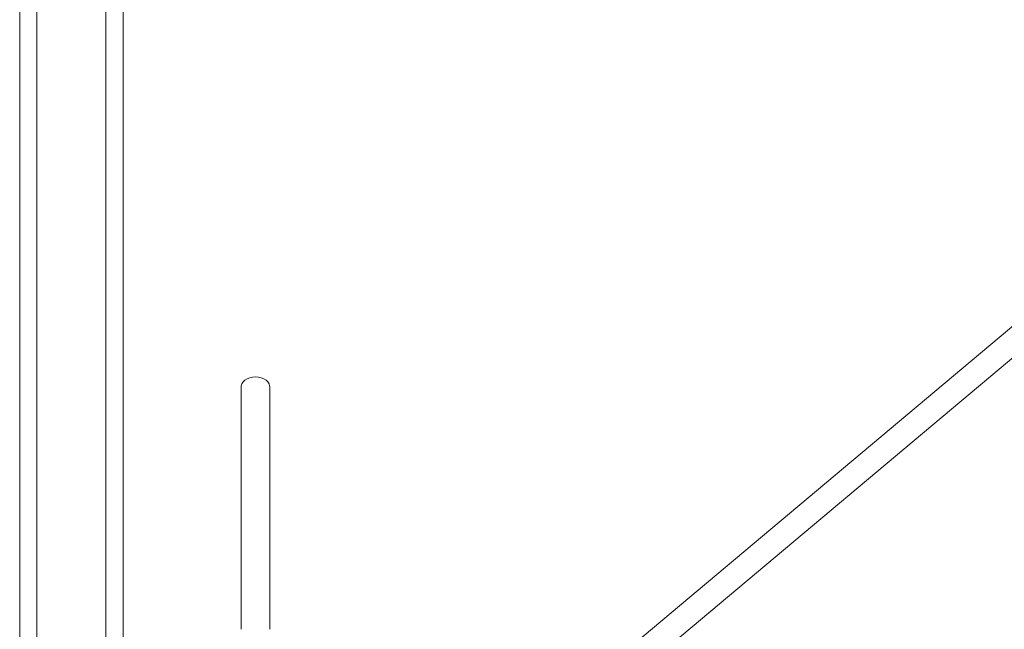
# Model space of a CAD drawing. Header units: millimetres. Extents: x 68 to 1702, y 44 to 3457.
# Tile 6 of 11: x 606 to 1177, y 2650 to 3004. Entities that reach past the tile are written whole.
import ezdxf

# ---------------------------------------------------------------- set-up
doc = ezdxf.new("R2010")
doc.units = ezdxf.units.MM

msp = doc.modelspace()

# ---------------------------------------------------------------- linework, layer by layer
at = {"color": 7, "linetype": 'Continuous', "lineweight": 15}
for p, q in [((606.26, 3155.15), (606.26, 2582.23)), ((616.26, 3155.15), (616.26, 2582.23)), ((656.26, 3155.15), (656.26, 2594.23)), ((666.26, 3155.15), (666.26, 2594.23)), ((1286.68, 2913.99), (880.59, 2573.23)), ((825.35, 2508.56), (1295.7, 2903.23))]:
    msp.add_line(p, q, dxfattribs=at)
at = {"color": 7, "linetype": 'Continuous', "lineweight": 15, "flags": 128}
msp.add_lwpolyline([(751.16, 2790.74), (751.11, 2791.34), (750.76, 2792.52), (750.05, 2793.61), (749.04, 2794.58), (747.76, 2795.39), (746.27, 2795.99), (744.63, 2796.36), (742.91, 2796.48), (741.19, 2796.36), (739.55, 2795.99), (738.06, 2795.39), (736.78, 2794.58), (735.77, 2793.61), (735.06, 2792.52), (734.71, 2791.34), (734.66, 2790.75)], dxfattribs=at)
at = {"color": 7, "linetype": 'Continuous', "lineweight": 15}
for points, knots in [([(734.66, 2790.74), (734.66, 2788), (734.66, 2782.75), (734.66, 2775.11), (734.66, 2768.02), (734.66, 2761.46), (734.66, 2755.81), (734.66, 2751.03), (734.66, 2747.1), (734.66, 2743.56), (734.66, 2740.25), (734.66, 2736.65), (734.66, 2732.32), (734.66, 2727.03), (734.66, 2720.83), (734.66, 2713.68), (734.66, 2705.48), (734.66, 2696.24), (734.66, 2686.01), (734.66, 2674.86), (734.66, 2662.83), (734.66, 2654.52), (734.66, 2650.23)], [0, 0, 0, 0, 0.074426, 0.1427, 0.204834, 0.260855, 0.310739, 0.345612, 0.376684, 0.403963, 0.427501, 0.451891, 0.484337, 0.521789, 0.564193, 0.611498, 0.66372, 0.721004, 0.783408, 0.850735, 0.922897, 1, 1, 1, 1]), ([(751.16, 2650.23), (751.16, 2653.95), (751.16, 2661.12), (751.16, 2671.46), (751.16, 2680.95), (751.16, 2689.57), (751.16, 2697.31), (751.16, 2704.12), (751.16, 2710.03), (751.16, 2715.04), (751.16, 2719.44), (751.16, 2723.97), (751.16, 2729.14), (751.16, 2735.15), (751.16, 2741.78), (751.16, 2748.95), (751.16, 2756.53), (751.16, 2764.49), (751.16, 2772.84), (751.16, 2781.64), (751.16, 2787.63), (751.16, 2790.74)], [0, 0, 0, 0, 0.06689, 0.128864, 0.185977, 0.238263, 0.285581, 0.327872, 0.365167, 0.39753, 0.424986, 0.452505, 0.489261, 0.532272, 0.58145, 0.636769, 0.698293, 0.764778, 0.83721, 0.915607, 1, 1, 1, 1])]:
    msp.add_open_spline(points, degree=3, knots=knots, dxfattribs=at)

doc.saveas('drawing.dxf')
